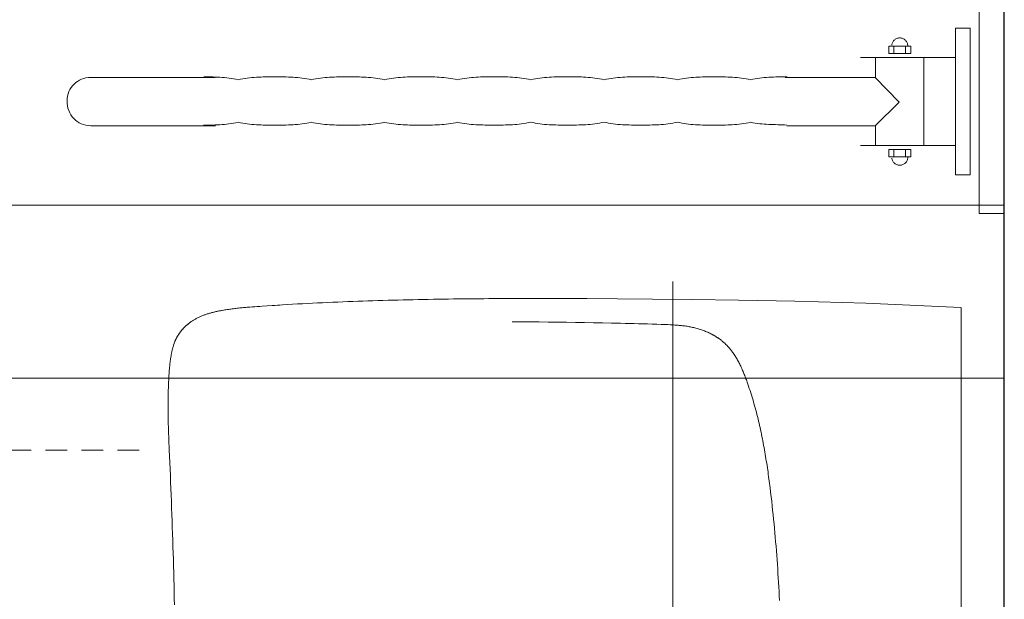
# Model space of a CAD drawing. Header units: millimetres. Extents: x -1893473 to 1546619, y -568027 to 942944.
# Tile 23 of 256: x 151434 to 152117, y -498247 to -497846. Entities that reach past the tile are written whole.
import ezdxf
from ezdxf.enums import TextEntityAlignment as Align

# ---------------------------------------------------------------- set-up
doc = ezdxf.new("R2010")
doc.units = ezdxf.units.MM
doc.header["$LTSCALE"] = 0.2
doc.linetypes.add('216-500', pattern=[2.5, 1.5, -1])
doc.linetypes.add('HIDDEN2', pattern=[4.7625, 3.175, -1.5875])
doc.layers.get('0').update_dxf_attribs({"lineweight": 0})
for name, color, linetype, lineweight in [('!! 0_ Istn-sciany', 7, 'Continuous', 30), ('!! 0_Opis_pom', 9, 'Continuous', 13), ('!! 1_OPIS POM NOWE', 140, 'Continuous', 5), ('!! 2_wypos-sanitarne', 240, 'Continuous', 9), ('P-Opis nadproża', 150, 'Continuous', 9)]:
    doc.layers.add(name, color=color, linetype=linetype, lineweight=lineweight)
doc.layers.add('!! 2_WYBURZENIA DO REMONTU', color=7, linetype='Continuous', lineweight=0, true_color=0x4d4d4d, plot=False)
doc.layers.add('Powierzchnia', color=140, linetype='Continuous', lineweight=5, plot=False)
doc.styles.add('ARIAL', font='tahoma.ttf')

# ---------------------------------------------------------------- blocks, each defined once
blk = doc.blocks.new('umywalka niep')
for p, q in [((-1.75, 33.91), (-1.75, 49.441)), ((0, 49.441), (0, 33.91)), ((-3.378, 36.598), (-3.378, 46.753)), ((-3.378, 46.753), (-2.363, 46.753)), ((-2.363, 46.753), (-2.363, 36.598)), ((-7.736, 45.8), (-7.759, 45.752)), ((-7.708, 45.845), (-7.736, 45.8)), ((-7.677, 45.888), (-7.708, 45.845)), ((-7.641, 45.927), (-7.677, 45.888)), ((-7.602, 45.963), (-7.641, 45.927)), ((-7.559, 45.995), (-7.602, 45.963)), ((-7.514, 46.022), (-7.559, 45.995)), ((-7.465, 46.046), (-7.514, 46.022)), ((-7.415, 46.064), (-7.465, 46.046)), ((-7.362, 46.078), (-7.415, 46.064)), ((-7.307, 46.087), (-7.362, 46.078)), ((-7.25, 46.09), (-7.307, 46.087)), ((-7.194, 46.087), (-7.25, 46.09)), ((-7.139, 46.078), (-7.194, 46.087)), ((-7.087, 46.064), (-7.139, 46.078)), ((-7.036, 46.046), (-7.087, 46.064)), ((-6.988, 46.022), (-7.036, 46.046)), ((-6.942, 45.995), (-6.988, 46.022)), ((-6.899, 45.963), (-6.942, 45.995)), ((-6.86, 45.927), (-6.899, 45.963)), ((-6.824, 45.888), (-6.86, 45.927)), ((-6.793, 45.845), (-6.824, 45.888)), ((-6.765, 45.8), (-6.793, 45.845)), ((-6.741, 45.752), (-6.765, 45.8)), ((-6.489, 45.515), (-8.012, 45.515)), ((-8.012, 45.515), (-8.012, 45.007)), ((-7.792, 45.648), (-7.8, 45.593)), ((-7.778, 45.701), (-7.792, 45.648)), ((-7.759, 45.752), (-7.778, 45.701)), ((-7.651, 45.519), (-7.651, 45.02)), ((-6.849, 45.519), (-6.849, 45.02)), ((-6.723, 45.701), (-6.741, 45.752)), ((-6.709, 45.648), (-6.723, 45.701)), ((-6.701, 45.593), (-6.709, 45.648)), ((-6.698, 45.537), (-6.701, 45.593)), ((-6.698, 45.537), (-6.698, 45.537)), ((-6.489, 45.007), (-6.489, 45.515)), ((-3.384, 44.722), (-9.984, 44.722)), ((-8.935, 44.69), (-8.935, 43.359)), ((-8.012, 45.007), (-6.489, 45.007)), ((-5.584, 44.69), (-5.584, 38.626)), ((-64.408, 42.984), (-64.282, 43.076)), ((-64.282, 43.076), (-64.147, 43.156)), ((-64.147, 43.156), (-64.004, 43.222)), ((-64.004, 43.222), (-63.852, 43.275)), ((-63.852, 43.275), (-63.695, 43.314)), ((-63.695, 43.314), (-63.531, 43.337)), ((-63.531, 43.337), (-54.728, 43.346)), ((-55.367, 43.384), (-55.526, 43.384)), ((-55.207, 43.383), (-55.367, 43.384)), ((-55.048, 43.382), (-55.207, 43.383)), ((-54.889, 43.379), (-55.048, 43.382)), ((-54.73, 43.375), (-54.889, 43.379)), ((-54.57, 43.369), (-54.73, 43.375)), ((-54.411, 43.361), (-54.57, 43.369)), ((-54.252, 43.35), (-54.411, 43.361)), ((-54.093, 43.337), (-54.252, 43.35)), ((-53.933, 43.32), (-54.093, 43.337)), ((-53.774, 43.3), (-53.933, 43.32)), ((-53.615, 43.277), (-53.774, 43.3)), ((-53.456, 43.249), (-53.615, 43.277)), ((-53.297, 43.217), (-53.456, 43.249)), ((-53.138, 43.181), (-53.297, 43.217)), ((-52.979, 43.217), (-53.138, 43.181)), ((-52.821, 43.249), (-52.979, 43.217)), ((-52.663, 43.277), (-52.821, 43.249)), ((-52.505, 43.301), (-52.663, 43.277)), ((-52.346, 43.32), (-52.505, 43.301)), ((-52.188, 43.337), (-52.346, 43.32)), ((-52.03, 43.35), (-52.188, 43.337)), ((-51.872, 43.361), (-52.03, 43.35)), ((-51.713, 43.369), (-51.872, 43.361)), ((-51.555, 43.375), (-51.713, 43.369)), ((-51.397, 43.379), (-51.555, 43.375)), ((-51.239, 43.382), (-51.397, 43.379)), ((-51.081, 43.384), (-51.239, 43.382)), ((-50.922, 43.385), (-51.081, 43.384)), ((-50.764, 43.385), (-50.922, 43.385)), ((-50.606, 43.385), (-50.764, 43.385)), ((-50.447, 43.385), (-50.606, 43.385)), ((-50.289, 43.385), (-50.447, 43.385)), ((-50.13, 43.384), (-50.289, 43.385)), ((-49.971, 43.382), (-50.13, 43.384)), ((-49.812, 43.379), (-49.971, 43.382)), ((-49.654, 43.375), (-49.812, 43.379)), ((-49.495, 43.369), (-49.654, 43.375)), ((-49.336, 43.361), (-49.495, 43.369)), ((-49.177, 43.35), (-49.336, 43.361)), ((-49.019, 43.337), (-49.177, 43.35)), ((-48.86, 43.321), (-49.019, 43.337)), ((-48.702, 43.301), (-48.86, 43.321)), ((-48.543, 43.278), (-48.702, 43.301)), ((-48.384, 43.25), (-48.543, 43.278)), ((-48.226, 43.218), (-48.384, 43.25)), ((-48.067, 43.182), (-48.226, 43.218)), ((-47.908, 43.218), (-48.067, 43.182)), ((-47.749, 43.25), (-47.908, 43.218)), ((-47.59, 43.278), (-47.749, 43.25)), ((-47.432, 43.301), (-47.59, 43.278)), ((-47.273, 43.321), (-47.432, 43.301)), ((-47.114, 43.337), (-47.273, 43.321)), ((-46.956, 43.351), (-47.114, 43.337)), ((-46.797, 43.361), (-46.956, 43.351)), ((-46.638, 43.37), (-46.797, 43.361)), ((-46.48, 43.376), (-46.638, 43.37)), ((-46.321, 43.38), (-46.48, 43.376)), ((-46.162, 43.383), (-46.321, 43.38)), ((-46.003, 43.384), (-46.162, 43.383)), ((-45.845, 43.385), (-46.003, 43.384)), ((-45.686, 43.386), (-45.845, 43.385)), ((-45.528, 43.386), (-45.686, 43.386)), ((-45.369, 43.386), (-45.528, 43.386)), ((-45.21, 43.385), (-45.369, 43.386)), ((-45.051, 43.384), (-45.21, 43.385)), ((-44.893, 43.383), (-45.051, 43.384)), ((-44.734, 43.38), (-44.893, 43.383)), ((-44.575, 43.376), (-44.734, 43.38)), ((-44.417, 43.37), (-44.575, 43.376)), ((-44.258, 43.362), (-44.417, 43.37)), ((-44.099, 43.351), (-44.258, 43.362)), ((-43.94, 43.338), (-44.099, 43.351)), ((-43.782, 43.321), (-43.94, 43.338)), ((-43.623, 43.301), (-43.782, 43.321)), ((-43.464, 43.278), (-43.623, 43.301)), ((-43.306, 43.251), (-43.464, 43.278)), ((-43.147, 43.219), (-43.306, 43.251)), ((-42.988, 43.183), (-43.147, 43.219)), ((-42.83, 43.219), (-42.988, 43.183)), ((-42.672, 43.251), (-42.83, 43.219)), ((-42.514, 43.278), (-42.672, 43.251)), ((-42.356, 43.302), (-42.514, 43.278)), ((-42.197, 43.321), (-42.356, 43.302)), ((-42.039, 43.338), (-42.197, 43.321)), ((-41.881, 43.351), (-42.039, 43.338)), ((-41.723, 43.362), (-41.881, 43.351)), ((-41.564, 43.37), (-41.723, 43.362)), ((-41.406, 43.377), (-41.564, 43.37)), ((-41.248, 43.381), (-41.406, 43.377)), ((-41.09, 43.384), (-41.248, 43.381)), ((-40.932, 43.386), (-41.09, 43.384)), ((-40.773, 43.386), (-40.932, 43.386)), ((-40.615, 43.387), (-40.773, 43.386)), ((-40.457, 43.387), (-40.615, 43.387)), ((-40.299, 43.387), (-40.457, 43.387)), ((-40.14, 43.386), (-40.299, 43.387)), ((-39.982, 43.386), (-40.14, 43.386)), ((-39.824, 43.384), (-39.982, 43.386)), ((-39.665, 43.381), (-39.824, 43.384)), ((-39.507, 43.377), (-39.665, 43.381)), ((-39.348, 43.37), (-39.507, 43.377)), ((-39.19, 43.362), (-39.348, 43.37)), ((-39.032, 43.351), (-39.19, 43.362)), ((-38.873, 43.338), (-39.032, 43.351)), ((-38.715, 43.322), (-38.873, 43.338)), ((-38.557, 43.302), (-38.715, 43.322)), ((-38.398, 43.279), (-38.557, 43.302)), ((-38.24, 43.252), (-38.398, 43.279)), ((-38.082, 43.22), (-38.24, 43.252)), ((-37.924, 43.184), (-38.082, 43.22)), ((-37.764, 43.22), (-37.924, 43.184)), ((-37.604, 43.252), (-37.764, 43.22)), ((-37.445, 43.279), (-37.604, 43.252)), ((-37.285, 43.302), (-37.445, 43.279)), ((-37.126, 43.322), (-37.285, 43.302)), ((-36.966, 43.338), (-37.126, 43.322)), ((-36.807, 43.352), (-36.966, 43.338)), ((-36.647, 43.363), (-36.807, 43.352)), ((-36.487, 43.371), (-36.647, 43.363)), ((-36.328, 43.377), (-36.487, 43.371)), ((-36.168, 43.382), (-36.328, 43.377)), ((-36.009, 43.385), (-36.168, 43.382)), ((-35.849, 43.387), (-36.009, 43.385)), ((-35.69, 43.388), (-35.849, 43.387)), ((-35.53, 43.388), (-35.69, 43.388)), ((-35.371, 43.388), (-35.53, 43.388)), ((-35.213, 43.388), (-35.371, 43.388)), ((-35.056, 43.388), (-35.213, 43.388)), ((-34.898, 43.387), (-35.056, 43.388)), ((-34.74, 43.385), (-34.898, 43.387)), ((-34.583, 43.382), (-34.74, 43.385)), ((-34.425, 43.377), (-34.583, 43.382)), ((-34.267, 43.371), (-34.425, 43.377)), ((-34.109, 43.363), (-34.267, 43.371)), ((-33.952, 43.352), (-34.109, 43.363)), ((-33.794, 43.339), (-33.952, 43.352)), ((-33.637, 43.322), (-33.794, 43.339)), ((-33.479, 43.303), (-33.637, 43.322)), ((-33.321, 43.28), (-33.479, 43.303)), ((-33.163, 43.252), (-33.321, 43.28)), ((-33.006, 43.221), (-33.163, 43.252)), ((-32.848, 43.186), (-33.006, 43.221)), ((-32.687, 43.221), (-32.848, 43.186)), ((-32.526, 43.252), (-32.687, 43.221)), ((-32.366, 43.28), (-32.526, 43.252)), ((-32.205, 43.303), (-32.366, 43.28)), ((-32.045, 43.323), (-32.205, 43.303)), ((-31.884, 43.339), (-32.045, 43.323)), ((-31.723, 43.353), (-31.884, 43.339)), ((-31.562, 43.364), (-31.723, 43.353)), ((-31.402, 43.372), (-31.562, 43.364)), ((-31.241, 43.378), (-31.402, 43.372)), ((-31.08, 43.383), (-31.241, 43.378)), ((-30.919, 43.386), (-31.08, 43.383)), ((-30.759, 43.388), (-30.919, 43.386)), ((-30.598, 43.389), (-30.759, 43.388)), ((-30.437, 43.389), (-30.598, 43.389)), ((-30.276, 43.389), (-30.437, 43.389)), ((-30.119, 43.389), (-30.276, 43.389)), ((-29.962, 43.389), (-30.119, 43.389)), ((-29.805, 43.388), (-29.962, 43.389)), ((-29.648, 43.386), (-29.805, 43.388)), ((-29.491, 43.383), (-29.648, 43.386)), ((-29.334, 43.378), (-29.491, 43.383)), ((-29.178, 43.372), (-29.334, 43.378)), ((-29.021, 43.364), (-29.178, 43.372)), ((-28.864, 43.353), (-29.021, 43.364)), ((-28.706, 43.339), (-28.864, 43.353)), ((-28.549, 43.323), (-28.706, 43.339)), ((-28.391, 43.303), (-28.549, 43.323)), ((-28.233, 43.28), (-28.391, 43.303)), ((-28.074, 43.253), (-28.233, 43.28)), ((-27.914, 43.222), (-28.074, 43.253)), ((-27.754, 43.187), (-27.914, 43.222)), ((-27.596, 43.222), (-27.754, 43.187)), ((-27.437, 43.253), (-27.596, 43.222)), ((-27.278, 43.28), (-27.437, 43.253)), ((-27.119, 43.304), (-27.278, 43.28)), ((-26.96, 43.323), (-27.119, 43.304)), ((-26.801, 43.34), (-26.96, 43.323)), ((-26.642, 43.353), (-26.801, 43.34)), ((-26.483, 43.364), (-26.642, 43.353)), ((-26.325, 43.372), (-26.483, 43.364)), ((-26.166, 43.379), (-26.325, 43.372)), ((-26.007, 43.383), (-26.166, 43.379)), ((-25.848, 43.387), (-26.007, 43.383)), ((-25.69, 43.388), (-25.848, 43.387)), ((-25.531, 43.39), (-25.69, 43.388)), ((-25.371, 43.39), (-25.531, 43.39)), ((-25.212, 43.39), (-25.371, 43.39)), ((-25.053, 43.39), (-25.212, 43.39)), ((-24.894, 43.39), (-25.053, 43.39)), ((-24.734, 43.388), (-24.894, 43.39)), ((-24.575, 43.387), (-24.734, 43.388)), ((-24.415, 43.383), (-24.575, 43.387)), ((-24.256, 43.379), (-24.415, 43.383)), ((-24.096, 43.372), (-24.256, 43.379)), ((-23.937, 43.364), (-24.096, 43.372)), ((-23.778, 43.353), (-23.937, 43.364)), ((-23.618, 43.34), (-23.778, 43.353)), ((-23.459, 43.323), (-23.618, 43.34)), ((-23.299, 43.304), (-23.459, 43.323)), ((-23.14, 43.281), (-23.299, 43.304)), ((-22.98, 43.254), (-23.14, 43.281)), ((-22.821, 43.223), (-22.98, 43.254)), ((-22.661, 43.187), (-22.821, 43.223)), ((-22.506, 43.223), (-22.661, 43.187)), ((-22.35, 43.254), (-22.506, 43.223)), ((-22.194, 43.28), (-22.35, 43.254)), ((-22.037, 43.303), (-22.194, 43.28)), ((-21.879, 43.322), (-22.037, 43.303)), ((-21.721, 43.338), (-21.879, 43.322)), ((-21.562, 43.351), (-21.721, 43.338)), ((-21.404, 43.361), (-21.562, 43.351)), ((-21.246, 43.369), (-21.404, 43.361)), ((-21.087, 43.374), (-21.246, 43.369)), ((-20.929, 43.378), (-21.087, 43.374)), ((-20.771, 43.381), (-20.929, 43.378)), ((-20.614, 43.382), (-20.771, 43.381)), ((-20.458, 43.383), (-20.614, 43.382)), ((-20.302, 43.383), (-20.458, 43.383)), ((-20.147, 43.383), (-20.302, 43.383)), ((-19.988, 43.383), (-20.147, 43.383)), ((-19.827, 43.383), (-19.988, 43.383)), ((-19.666, 43.382), (-19.827, 43.383)), ((-19.505, 43.381), (-19.666, 43.382)), ((-19.343, 43.378), (-19.505, 43.381)), ((-19.181, 43.374), (-19.343, 43.378)), ((-19.02, 43.368), (-19.181, 43.374)), ((-18.858, 43.36), (-19.02, 43.368)), ((-18.697, 43.349), (-18.858, 43.36)), ((-18.538, 43.336), (-18.697, 43.349)), ((-18.379, 43.32), (-18.538, 43.336)), ((-18.221, 43.3), (-18.379, 43.32)), ((-18.065, 43.276), (-18.221, 43.3)), ((-17.91, 43.249), (-18.065, 43.276)), ((-17.757, 43.217), (-17.91, 43.249)), ((-17.606, 43.18), (-17.757, 43.217)), ((-17.449, 43.217), (-17.606, 43.18)), ((-17.291, 43.249), (-17.449, 43.217)), ((-17.133, 43.276), (-17.291, 43.249)), ((-16.974, 43.3), (-17.133, 43.276)), ((-16.815, 43.32), (-16.974, 43.3)), ((-16.656, 43.336), (-16.815, 43.32)), ((-16.496, 43.349), (-16.656, 43.336)), ((-16.336, 43.36), (-16.496, 43.349)), ((-16.176, 43.368), (-16.336, 43.36)), ((-16.015, 43.374), (-16.176, 43.368)), ((-15.855, 43.379), (-16.015, 43.374)), ((-15.695, 43.381), (-15.855, 43.379)), ((-15.535, 43.383), (-15.695, 43.381)), ((-15.374, 43.384), (-15.535, 43.383)), ((-15.215, 43.384), (-15.374, 43.384)), ((-15.055, 43.384), (-15.215, 43.384)), ((-15.192, 43.353), (-8.951, 43.353)), ((-15.055, 43.384), (-15.055, 43.384)), ((-8.951, 43.353), (-7.293, 41.622)), ((-64.933, 42.211), (-64.877, 42.363)), ((-64.877, 42.363), (-64.807, 42.507)), ((-64.807, 42.507), (-64.725, 42.642)), ((-64.725, 42.642), (-64.631, 42.766)), ((-64.631, 42.766), (-64.525, 42.881)), ((-64.525, 42.881), (-64.408, 42.984)), ((-65.01, 41.712), (-65, 41.885)), ((-65.003, 41.537), (-65.01, 41.712)), ((-65, 41.885), (-64.974, 42.052)), ((-64.974, 42.052), (-64.933, 42.211)), ((-64.981, 41.368), (-65.003, 41.537)), ((-64.943, 41.205), (-64.981, 41.368)), ((-64.89, 41.048), (-64.943, 41.205)), ((-64.823, 40.898), (-64.89, 41.048)), ((-7.293, 41.622), (-8.946, 39.995)), ((-64.743, 40.757), (-64.823, 40.898)), ((-64.651, 40.626), (-64.743, 40.757)), ((-64.546, 40.504), (-64.651, 40.626)), ((-64.43, 40.393), (-64.546, 40.504)), ((-64.304, 40.295), (-64.43, 40.393)), ((-64.167, 40.209), (-64.304, 40.295)), ((-64.022, 40.137), (-64.167, 40.209)), ((-63.868, 40.079), (-64.022, 40.137)), ((-63.706, 40.037), (-63.868, 40.079)), ((-63.538, 40.01), (-63.706, 40.037)), ((-63.363, 40.002), (-63.538, 40.01)), ((-63.363, 40.002), (-63.363, 40.002)), ((-54.71, 40.002), (-63.363, 40.002)), ((-55.38, 40.042), (-55.541, 40.042)), ((-55.22, 40.043), (-55.38, 40.042)), ((-55.06, 40.045), (-55.22, 40.043)), ((-54.899, 40.047), (-55.06, 40.045)), ((-54.74, 40.052), (-54.899, 40.047)), ((-54.579, 40.058), (-54.74, 40.052)), ((-54.419, 40.067), (-54.579, 40.058)), ((-54.259, 40.077), (-54.419, 40.067)), ((-54.098, 40.091), (-54.259, 40.077)), ((-53.938, 40.107), (-54.098, 40.091)), ((-53.778, 40.127), (-53.938, 40.107)), ((-53.618, 40.15), (-53.778, 40.127)), ((-53.458, 40.177), (-53.618, 40.15)), ((-53.297, 40.209), (-53.458, 40.177)), ((-53.137, 40.245), (-53.297, 40.209)), ((-52.979, 40.209), (-53.137, 40.245)), ((-52.821, 40.178), (-52.979, 40.209)), ((-52.663, 40.15), (-52.821, 40.178)), ((-52.505, 40.127), (-52.663, 40.15)), ((-52.346, 40.107), (-52.505, 40.127)), ((-52.188, 40.091), (-52.346, 40.107)), ((-52.03, 40.078), (-52.188, 40.091)), ((-51.872, 40.067), (-52.03, 40.078)), ((-51.713, 40.058), (-51.872, 40.067)), ((-51.555, 40.052), (-51.713, 40.058)), ((-51.397, 40.048), (-51.555, 40.052)), ((-51.239, 40.045), (-51.397, 40.048)), ((-51.081, 40.043), (-51.239, 40.045)), ((-50.923, 40.043), (-51.081, 40.043)), ((-50.764, 40.042), (-50.923, 40.043)), ((-50.606, 40.042), (-50.764, 40.042)), ((-50.448, 40.042), (-50.606, 40.042)), ((-50.289, 40.043), (-50.448, 40.042)), ((-50.13, 40.044), (-50.289, 40.043)), ((-49.971, 40.045), (-50.13, 40.044)), ((-49.812, 40.048), (-49.971, 40.045)), ((-49.653, 40.053), (-49.812, 40.048)), ((-49.494, 40.059), (-49.653, 40.053)), ((-49.335, 40.067), (-49.494, 40.059)), ((-49.176, 40.078), (-49.335, 40.067)), ((-49.018, 40.091), (-49.176, 40.078)), ((-48.86, 40.107), (-49.018, 40.091)), ((-48.702, 40.127), (-48.86, 40.107)), ((-48.544, 40.15), (-48.702, 40.127)), ((-48.387, 40.178), (-48.544, 40.15)), ((-48.231, 40.209), (-48.387, 40.178)), ((-48.075, 40.246), (-48.231, 40.209)), ((-47.916, 40.21), (-48.075, 40.246)), ((-47.757, 40.178), (-47.916, 40.21)), ((-47.597, 40.151), (-47.757, 40.178)), ((-47.438, 40.127), (-47.597, 40.151)), ((-47.279, 40.108), (-47.438, 40.127)), ((-47.12, 40.091), (-47.279, 40.108)), ((-46.96, 40.078), (-47.12, 40.091)), ((-46.801, 40.067), (-46.96, 40.078)), ((-46.642, 40.059), (-46.801, 40.067)), ((-46.483, 40.053), (-46.642, 40.059)), ((-46.324, 40.049), (-46.483, 40.053)), ((-46.164, 40.046), (-46.324, 40.049)), ((-46.005, 40.044), (-46.164, 40.046)), ((-45.846, 40.044), (-46.005, 40.044)), ((-45.687, 40.043), (-45.846, 40.044)), ((-45.528, 40.043), (-45.687, 40.043)), ((-45.368, 40.043), (-45.528, 40.043)), ((-45.209, 40.044), (-45.368, 40.043)), ((-45.05, 40.044), (-45.209, 40.044)), ((-44.891, 40.046), (-45.05, 40.044)), ((-44.731, 40.049), (-44.891, 40.046)), ((-44.572, 40.053), (-44.731, 40.049)), ((-44.413, 40.059), (-44.572, 40.053)), ((-44.254, 40.068), (-44.413, 40.059)), ((-44.095, 40.078), (-44.254, 40.068)), ((-43.936, 40.092), (-44.095, 40.078)), ((-43.776, 40.108), (-43.936, 40.092)), ((-43.617, 40.128), (-43.776, 40.108)), ((-43.458, 40.151), (-43.617, 40.128)), ((-43.299, 40.178), (-43.458, 40.151)), ((-43.14, 40.21), (-43.299, 40.178)), ((-42.981, 40.247), (-43.14, 40.21)), ((-42.823, 40.21), (-42.981, 40.247)), ((-42.665, 40.178), (-42.823, 40.21)), ((-42.507, 40.151), (-42.665, 40.178)), ((-42.35, 40.128), (-42.507, 40.151)), ((-42.192, 40.108), (-42.35, 40.128)), ((-42.034, 40.092), (-42.192, 40.108)), ((-41.877, 40.078), (-42.034, 40.092)), ((-41.719, 40.068), (-41.877, 40.078)), ((-41.561, 40.06), (-41.719, 40.068)), ((-41.403, 40.053), (-41.561, 40.06)), ((-41.246, 40.049), (-41.403, 40.053)), ((-41.088, 40.047), (-41.246, 40.049)), ((-40.93, 40.045), (-41.088, 40.047)), ((-40.773, 40.044), (-40.93, 40.045)), ((-40.615, 40.044), (-40.773, 40.044)), ((-40.457, 40.044), (-40.615, 40.044)), ((-40.298, 40.044), (-40.457, 40.044)), ((-40.139, 40.044), (-40.298, 40.044)), ((-39.98, 40.045), (-40.139, 40.044)), ((-39.82, 40.047), (-39.98, 40.045)), ((-39.66, 40.049), (-39.82, 40.047)), ((-39.501, 40.054), (-39.66, 40.049)), ((-39.342, 40.06), (-39.501, 40.054)), ((-39.182, 40.068), (-39.342, 40.06)), ((-39.023, 40.079), (-39.182, 40.068)), ((-38.864, 40.092), (-39.023, 40.079)), ((-38.705, 40.108), (-38.864, 40.092)), ((-38.547, 40.128), (-38.705, 40.108)), ((-38.389, 40.152), (-38.547, 40.128)), ((-38.231, 40.179), (-38.389, 40.152)), ((-38.074, 40.211), (-38.231, 40.179)), ((-37.918, 40.247), (-38.074, 40.211)), ((-37.76, 40.211), (-37.918, 40.247)), ((-37.602, 40.179), (-37.76, 40.211)), ((-37.444, 40.152), (-37.602, 40.179)), ((-37.285, 40.128), (-37.444, 40.152)), ((-37.127, 40.108), (-37.285, 40.128)), ((-36.969, 40.092), (-37.127, 40.108)), ((-36.811, 40.079), (-36.969, 40.092)), ((-36.653, 40.068), (-36.811, 40.079)), ((-36.494, 40.06), (-36.653, 40.068)), ((-36.336, 40.054), (-36.494, 40.06)), ((-36.178, 40.05), (-36.336, 40.054)), ((-36.02, 40.047), (-36.178, 40.05)), ((-35.862, 40.046), (-36.02, 40.047)), ((-35.704, 40.045), (-35.862, 40.046)), ((-35.545, 40.045), (-35.704, 40.045)), ((-35.387, 40.045), (-35.545, 40.045)), ((-35.229, 40.045), (-35.387, 40.045)), ((-35.07, 40.045), (-35.229, 40.045)), ((-34.912, 40.046), (-35.07, 40.045)), ((-34.753, 40.047), (-34.912, 40.046)), ((-34.594, 40.05), (-34.753, 40.047)), ((-34.435, 40.054), (-34.594, 40.05)), ((-34.277, 40.06), (-34.435, 40.054)), ((-34.118, 40.069), (-34.277, 40.06)), ((-33.959, 40.079), (-34.118, 40.069)), ((-33.801, 40.092), (-33.959, 40.079)), ((-33.642, 40.109), (-33.801, 40.092)), ((-33.483, 40.129), (-33.642, 40.109)), ((-33.324, 40.152), (-33.483, 40.129)), ((-33.165, 40.18), (-33.324, 40.152)), ((-33.007, 40.212), (-33.165, 40.18)), ((-32.848, 40.248), (-33.007, 40.212)), ((-32.689, 40.212), (-32.848, 40.248)), ((-32.53, 40.18), (-32.689, 40.212)), ((-32.371, 40.152), (-32.53, 40.18)), ((-32.211, 40.129), (-32.371, 40.152)), ((-32.052, 40.109), (-32.211, 40.129)), ((-31.893, 40.093), (-32.052, 40.109)), ((-31.734, 40.079), (-31.893, 40.093)), ((-31.574, 40.069), (-31.734, 40.079)), ((-31.415, 40.061), (-31.574, 40.069)), ((-31.256, 40.055), (-31.415, 40.061)), ((-31.097, 40.051), (-31.256, 40.055)), ((-30.938, 40.048), (-31.097, 40.051)), ((-30.779, 40.046), (-30.938, 40.048)), ((-30.619, 40.046), (-30.779, 40.046)), ((-30.46, 40.046), (-30.619, 40.046)), ((-30.301, 40.046), (-30.46, 40.046)), ((-30.142, 40.046), (-30.301, 40.046)), ((-29.984, 40.046), (-30.142, 40.046)), ((-29.825, 40.046), (-29.984, 40.046)), ((-29.666, 40.048), (-29.825, 40.046)), ((-29.508, 40.051), (-29.666, 40.048)), ((-29.349, 40.055), (-29.508, 40.051)), ((-29.19, 40.061), (-29.349, 40.055)), ((-29.031, 40.069), (-29.19, 40.061)), ((-28.873, 40.079), (-29.031, 40.069)), ((-28.714, 40.093), (-28.873, 40.079)), ((-28.556, 40.109), (-28.714, 40.093)), ((-28.397, 40.129), (-28.556, 40.109)), ((-28.238, 40.152), (-28.397, 40.129)), ((-28.079, 40.18), (-28.238, 40.152)), ((-27.92, 40.212), (-28.079, 40.18)), ((-27.761, 40.249), (-27.92, 40.212)), ((-27.603, 40.212), (-27.761, 40.249)), ((-27.444, 40.18), (-27.603, 40.212)), ((-27.286, 40.152), (-27.444, 40.18)), ((-27.127, 40.129), (-27.286, 40.152)), ((-26.968, 40.109), (-27.127, 40.129)), ((-26.81, 40.093), (-26.968, 40.109)), ((-26.651, 40.08), (-26.81, 40.093)), ((-26.492, 40.069), (-26.651, 40.08)), ((-26.333, 40.061), (-26.492, 40.069)), ((-26.175, 40.055), (-26.333, 40.061)), ((-26.016, 40.051), (-26.175, 40.055)), ((-25.857, 40.049), (-26.016, 40.051)), ((-25.699, 40.047), (-25.857, 40.049)), ((-25.54, 40.047), (-25.699, 40.047)), ((-25.381, 40.046), (-25.54, 40.047)), ((-25.222, 40.047), (-25.381, 40.046)), ((-25.063, 40.046), (-25.222, 40.047)), ((-24.904, 40.047), (-25.063, 40.046)), ((-24.745, 40.047), (-24.904, 40.047)), ((-24.586, 40.049), (-24.745, 40.047)), ((-24.427, 40.051), (-24.586, 40.049)), ((-24.267, 40.055), (-24.427, 40.051)), ((-24.108, 40.061), (-24.267, 40.055)), ((-23.949, 40.07), (-24.108, 40.061)), ((-23.79, 40.08), (-23.949, 40.07)), ((-23.63, 40.093), (-23.79, 40.08)), ((-23.471, 40.11), (-23.63, 40.093)), ((-23.312, 40.13), (-23.471, 40.11)), ((-23.153, 40.153), (-23.312, 40.13)), ((-22.993, 40.181), (-23.153, 40.153)), ((-22.834, 40.213), (-22.993, 40.181)), ((-22.675, 40.25), (-22.834, 40.213)), ((-22.524, 40.213), (-22.675, 40.25)), ((-22.371, 40.181), (-22.524, 40.213)), ((-22.216, 40.152), (-22.371, 40.181)), ((-22.06, 40.129), (-22.216, 40.152)), ((-21.902, 40.108), (-22.06, 40.129)), ((-21.743, 40.091), (-21.902, 40.108)), ((-21.583, 40.077), (-21.743, 40.091)), ((-21.423, 40.066), (-21.583, 40.077)), ((-21.262, 40.057), (-21.423, 40.066)), ((-21.101, 40.051), (-21.262, 40.057)), ((-20.94, 40.046), (-21.101, 40.051)), ((-20.78, 40.043), (-20.94, 40.046)), ((-20.62, 40.041), (-20.78, 40.043)), ((-20.461, 40.04), (-20.62, 40.041)), ((-20.303, 40.04), (-20.461, 40.04)), ((-20.147, 40.04), (-20.303, 40.04)), ((-19.987, 40.04), (-20.147, 40.04)), ((-19.827, 40.04), (-19.987, 40.04)), ((-19.667, 40.041), (-19.827, 40.04)), ((-19.507, 40.043), (-19.667, 40.041)), ((-19.347, 40.046), (-19.507, 40.043)), ((-19.187, 40.051), (-19.347, 40.046)), ((-19.028, 40.057), (-19.187, 40.051)), ((-18.868, 40.065), (-19.028, 40.057)), ((-18.708, 40.076), (-18.868, 40.065)), ((-18.549, 40.09), (-18.708, 40.076)), ((-18.39, 40.106), (-18.549, 40.09)), ((-18.23, 40.126), (-18.39, 40.106)), ((-18.07, 40.149), (-18.23, 40.126)), ((-17.911, 40.176), (-18.07, 40.149)), ((-17.751, 40.208), (-17.911, 40.176)), ((-17.591, 40.244), (-17.751, 40.208)), ((-17.434, 40.208), (-17.591, 40.244)), ((-17.278, 40.179), (-17.434, 40.208)), ((-17.121, 40.155), (-17.278, 40.179)), ((-16.964, 40.136), (-17.121, 40.155)), ((-16.807, 40.12), (-16.964, 40.136)), ((-16.65, 40.108), (-16.807, 40.12)), ((-16.493, 40.098), (-16.65, 40.108)), ((-16.336, 40.091), (-16.493, 40.098)), ((-16.179, 40.086), (-16.336, 40.091)), ((-16.022, 40.081), (-16.179, 40.086)), ((-15.865, 40.077), (-16.022, 40.081)), ((-15.708, 40.072), (-15.865, 40.077)), ((-15.551, 40.067), (-15.708, 40.072)), ((-15.394, 40.061), (-15.551, 40.067)), ((-15.237, 40.052), (-15.394, 40.061)), ((-15.08, 40.041), (-15.237, 40.052)), ((-8.959, 40), (-15.082, 40)), ((-15.08, 40.041), (-15.08, 40.041)), ((-8.935, 39.987), (-8.935, 38.626)), ((-3.384, 38.629), (-9.984, 38.629)), ((-6.489, 38.341), (-8.012, 38.341)), ((-8.012, 38.341), (-8.012, 37.834)), ((-7.651, 37.829), (-7.651, 38.329)), ((-6.849, 37.829), (-6.849, 38.329)), ((-6.489, 37.834), (-6.489, 38.341)), ((-8.012, 37.834), (-6.489, 37.834)), ((-7.792, 37.7), (-7.8, 37.755)), ((-7.778, 37.647), (-7.792, 37.7)), ((-7.759, 37.596), (-7.778, 37.647)), ((-7.736, 37.548), (-7.759, 37.596)), ((-6.741, 37.596), (-6.765, 37.548)), ((-6.723, 37.647), (-6.741, 37.596)), ((-6.709, 37.7), (-6.723, 37.647)), ((-6.701, 37.755), (-6.709, 37.7)), ((-6.698, 37.811), (-6.701, 37.755)), ((-6.698, 37.811), (-6.698, 37.811)), ((-7.708, 37.503), (-7.736, 37.548)), ((-7.677, 37.46), (-7.708, 37.503)), ((-7.641, 37.421), (-7.677, 37.46)), ((-7.602, 37.385), (-7.641, 37.421)), ((-7.559, 37.353), (-7.602, 37.385)), ((-7.514, 37.326), (-7.559, 37.353)), ((-7.465, 37.302), (-7.514, 37.326)), ((-7.415, 37.284), (-7.465, 37.302)), ((-7.362, 37.27), (-7.415, 37.284)), ((-7.307, 37.262), (-7.362, 37.27)), ((-7.25, 37.259), (-7.307, 37.262)), ((-7.194, 37.262), (-7.25, 37.259)), ((-7.139, 37.27), (-7.194, 37.262)), ((-7.087, 37.284), (-7.139, 37.27)), ((-7.036, 37.302), (-7.087, 37.284)), ((-6.988, 37.326), (-7.036, 37.302)), ((-6.942, 37.353), (-6.988, 37.326)), ((-6.899, 37.385), (-6.942, 37.353)), ((-6.86, 37.421), (-6.899, 37.385)), ((-6.824, 37.46), (-6.86, 37.421)), ((-6.793, 37.503), (-6.824, 37.46)), ((-6.765, 37.548), (-6.793, 37.503)), ((-2.363, 36.598), (-3.378, 36.598)), ((0, 33.91), (-1.75, 33.91))]:
    blk.add_line(p, q)
blk = doc.blocks.new('gvb')
at = {"linetype": '216-500', "ltscale": 5}
blk.add_line((130654.969, 14582.746), (130824.969, 14582.746), dxfattribs=at)
blk = doc.blocks.new('A$Cfa5879fe')
for points in [[(-0.26899, -0.00001), (0.26899, 0.00001)], [(0.269, -0.00004), (0.27186, -0.06611), (0.27328, -0.11533), (0.27406, -0.15427), (0.27451, -0.18652), (0.27479, -0.21408), (0.27496, -0.23818), (0.27507, -0.2596), (0.27514, -0.27891), (0.27515, -0.28918)], [(0.06585, -0.12592), (0.06898, -0.12607), (0.07211, -0.12624), (0.07524, -0.12641), (0.07837, -0.12659), (0.0815, -0.12677), (0.08463, -0.12697), (0.08775, -0.12718), (0.09088, -0.12739), (0.09401, -0.12761), (0.09713, -0.12784), (0.10026, -0.12808), (0.10338, -0.12833), (0.1065, -0.12859), (0.10963, -0.12886), (0.11275, -0.12914), (0.11587, -0.12943), (0.11899, -0.12972), (0.12211, -0.13003), (0.12523, -0.13035), (0.12834, -0.13067), (0.13146, -0.13101), (0.13457, -0.13135), (0.13769, -0.13171), (0.1408, -0.13208), (0.14391, -0.13246), (0.14546, -0.13265), (0.14702, -0.13285), (0.14857, -0.13305), (0.15013, -0.13326), (0.15168, -0.13347), (0.15323, -0.13368), (0.15478, -0.1339), (0.15633, -0.13412), (0.15788, -0.13435), (0.15943, -0.13458), (0.16098, -0.13482), (0.16253, -0.13506), (0.16408, -0.13531), (0.16563, -0.13556), (0.16717, -0.13582), (0.16872, -0.13608), (0.17026, -0.13635), (0.1718, -0.13663), (0.17334, -0.13691), (0.17488, -0.1372), (0.17642, -0.13749), (0.17796, -0.13779), (0.1795, -0.1381), (0.18103, -0.13842), (0.18256, -0.13874), (0.1841, -0.13907), (0.18563, -0.13941), (0.18716, -0.13975), (0.18868, -0.1401), (0.19021, -0.14046), (0.19173, -0.14083), (0.19325, -0.14121), (0.19477, -0.14159), (0.19629, -0.14198), (0.1978, -0.14238), (0.19932, -0.14279), (0.20083, -0.14321), (0.20233, -0.14364), (0.20384, -0.14407), (0.20534, -0.14452), (0.20684, -0.14497), (0.20834, -0.14543), (0.20983, -0.1459), (0.21133, -0.14638), (0.21281, -0.14687), (0.2143, -0.14737), (0.21578, -0.14788), (0.21726, -0.1484), (0.218, -0.14866), (0.21874, -0.14893), (0.21947, -0.1492), (0.2202, -0.14947), (0.22094, -0.14975), (0.22167, -0.15003), (0.2224, -0.15032), (0.22312, -0.15061), (0.22385, -0.15091), (0.22457, -0.15121), (0.22529, -0.15152), (0.22601, -0.15183), (0.22673, -0.15215), (0.22744, -0.15248), (0.22815, -0.15281), (0.22886, -0.15315), (0.22956, -0.1535), (0.23026, -0.15385), (0.23095, -0.15421), (0.23165, -0.15458), (0.23233, -0.15496), (0.23302, -0.15534), (0.23369, -0.15573), (0.23437, -0.15614), (0.23503, -0.15655), (0.23569, -0.15697), (0.23635, -0.1574), (0.237, -0.15784), (0.23764, -0.15829), (0.23827, -0.15875), (0.23859, -0.15898), (0.2389, -0.15922), (0.23921, -0.15946), (0.23952, -0.1597), (0.23983, -0.15995), (0.24013, -0.16019), (0.24043, -0.16044), (0.24073, -0.1607), (0.24103, -0.16095), (0.24132, -0.16121), (0.24162, -0.16147), (0.24191, -0.16173), (0.24219, -0.162), (0.24248, -0.16227), (0.24276, -0.16254), (0.24304, -0.16282), (0.24332, -0.1631), (0.24359, -0.16338), (0.24386, -0.16366), (0.24413, -0.16394), (0.2444, -0.16423), (0.24466, -0.16452), (0.24492, -0.16482), (0.24517, -0.16512), (0.24542, -0.16542), (0.24567, -0.16572), (0.24592, -0.16602), (0.24616, -0.16633), (0.2464, -0.16664), (0.24664, -0.16695), (0.24687, -0.16727), (0.2471, -0.16758), (0.24733, -0.1679), (0.24755, -0.16822), (0.24778, -0.16855), (0.24799, -0.16887), (0.24821, -0.1692), (0.24842, -0.16953), (0.24863, -0.16986), (0.24884, -0.1702), (0.24904, -0.17053), (0.24924, -0.17087), (0.24944, -0.17121), (0.24963, -0.17155), (0.24982, -0.17189), (0.25001, -0.17223), (0.2502, -0.17258), (0.25038, -0.17292), (0.25074, -0.17362), (0.25108, -0.17433), (0.25142, -0.17503), (0.25174, -0.17575), (0.25205, -0.17647), (0.25236, -0.17719), (0.25265, -0.17792), (0.25293, -0.17865), (0.25319, -0.17939), (0.25345, -0.18013), (0.2537, -0.18087), (0.25393, -0.18162), (0.25416, -0.18237), (0.25437, -0.18312), (0.25457, -0.18388), (0.25477, -0.18464), (0.25495, -0.1854), (0.25512, -0.18617), (0.25529, -0.18693), (0.25544, -0.1877), (0.25559, -0.18847), (0.25573, -0.18924), (0.25585, -0.19002), (0.25597, -0.19079), (0.25608, -0.19157), (0.25619, -0.19234), (0.25628, -0.19312), (0.25637, -0.1939), (0.25645, -0.19468), (0.25653, -0.19546), (0.2566, -0.19624), (0.25666, -0.19702), (0.25672, -0.1978), (0.25677, -0.19858), (0.25682, -0.19937), (0.25687, -0.20015), (0.25695, -0.20171), (0.25703, -0.20328), (0.25709, -0.20484), (0.25715, -0.20641), (0.2572, -0.20798), (0.2573, -0.21111), (0.2574, -0.21424), (0.25749, -0.21737), (0.25758, -0.22051), (0.25767, -0.22364), (0.25775, -0.22677), (0.25783, -0.2299), (0.25791, -0.23304), (0.25798, -0.23617), (0.25811, -0.24244), (0.25823, -0.2487), (0.25835, -0.25497), (0.25845, -0.26124), (0.25855, -0.2675), (0.25863, -0.27377), (0.25871, -0.28004), (0.25879, -0.28631), (0.25886, -0.29257), (0.25892, -0.29884), (0.25898, -0.30511), (0.25904, -0.31138)], [(0.27515, -0.28918), (0.27515, -0.29267), (0.27515, -0.29617), (0.27514, -0.29966), (0.27514, -0.30315), (0.27513, -0.30665), (0.27512, -0.31014), (0.27511, -0.31363), (0.27509, -0.31712), (0.27508, -0.32062), (0.27506, -0.32411), (0.27503, -0.3276), (0.27501, -0.3311), (0.27498, -0.33459), (0.27495, -0.33808), (0.27492, -0.34157), (0.27488, -0.34507), (0.27484, -0.34856), (0.2748, -0.35205), (0.27475, -0.35555), (0.2747, -0.35904), (0.27464, -0.36253), (0.27459, -0.36602), (0.27453, -0.36952), (0.27446, -0.37301), (0.27439, -0.3765), (0.27432, -0.37999), (0.27424, -0.38348), (0.27416, -0.38698), (0.27408, -0.39047), (0.27399, -0.39396), (0.2739, -0.39745), (0.2738, -0.40094), (0.27369, -0.40444), (0.27359, -0.40793), (0.27348, -0.41142), (0.27336, -0.41491), (0.27324, -0.4184), (0.27311, -0.42189), (0.27298, -0.42538), (0.27284, -0.42887), (0.2727, -0.43236), (0.27255, -0.43585), (0.27239, -0.43934), (0.27223, -0.44283), (0.27207, -0.44632), (0.2719, -0.44981), (0.27172, -0.4533), (0.27153, -0.45678), (0.27134, -0.46027), (0.27115, -0.46376), (0.27094, -0.46725), (0.27073, -0.47073), (0.27063, -0.47248), (0.27052, -0.47422), (0.2704, -0.47596), (0.27029, -0.4777), (0.27006, -0.48119), (0.26982, -0.48467), (0.2697, -0.48642), (0.26957, -0.48816), (0.26945, -0.4899), (0.26932, -0.49164), (0.26918, -0.49338), (0.26911, -0.49425), (0.26904, -0.49512), (0.26897, -0.49599), (0.26889, -0.49686), (0.26881, -0.49773), (0.26873, -0.4986), (0.26865, -0.49947), (0.26856, -0.50034), (0.26847, -0.50121), (0.26837, -0.50208), (0.26828, -0.50295), (0.26818, -0.50381), (0.26807, -0.50468), (0.26796, -0.50555), (0.26785, -0.50641), (0.26773, -0.50728), (0.2676, -0.50814), (0.26748, -0.50901), (0.26734, -0.50987), (0.2672, -0.51073), (0.26706, -0.51159), (0.26691, -0.51245), (0.26681, -0.513), (0.2667, -0.51356), (0.2666, -0.51411), (0.26649, -0.51466), (0.26638, -0.51521), (0.26626, -0.51575), (0.26615, -0.5163), (0.26603, -0.51685), (0.2659, -0.5174), (0.26577, -0.51794), (0.26564, -0.51849), (0.26551, -0.51903), (0.26537, -0.51957), (0.26522, -0.52012), (0.26508, -0.52066), (0.26492, -0.5212), (0.26477, -0.52173), (0.2646, -0.52227), (0.26443, -0.52281), (0.26426, -0.52334), (0.26408, -0.52387), (0.2639, -0.5244), (0.26371, -0.52493), (0.26351, -0.52545), (0.26331, -0.52597), (0.2631, -0.52649), (0.26288, -0.52701), (0.26266, -0.52753), (0.26243, -0.52804), (0.26219, -0.52855), (0.26195, -0.52905), (0.2617, -0.52955), (0.26144, -0.53005), (0.26118, -0.53055), (0.26091, -0.53104), (0.26063, -0.53153), (0.26034, -0.53201), (0.26005, -0.53249), (0.25975, -0.53297), (0.25944, -0.53344), (0.25913, -0.53391), (0.25881, -0.53437), (0.25848, -0.53483), (0.25815, -0.53528), (0.2578, -0.53572), (0.25763, -0.53594), (0.25745, -0.53616), (0.25728, -0.53638), (0.2571, -0.53659), (0.25692, -0.53681), (0.25673, -0.53702), (0.25655, -0.53723), (0.25636, -0.53744), (0.25617, -0.53765), (0.25598, -0.53786), (0.25579, -0.53806), (0.2556, -0.53826), (0.2554, -0.53846), (0.25521, -0.53866), (0.25501, -0.53886), (0.25481, -0.53906), (0.2546, -0.53925), (0.2544, -0.53944), (0.25419, -0.53964), (0.25399, -0.53982), (0.25378, -0.54001), (0.25357, -0.5402), (0.25336, -0.54038), (0.25314, -0.54056), (0.25293, -0.54074), (0.25271, -0.54092), (0.25249, -0.54109), (0.25227, -0.54127), (0.25205, -0.54144), (0.25182, -0.54161), (0.2516, -0.54177), (0.25137, -0.54194), (0.25114, -0.5421), (0.25091, -0.54226), (0.25068, -0.54242), (0.25045, -0.54258), (0.25021, -0.54273), (0.24998, -0.54288), (0.24974, -0.54303), (0.2495, -0.54318), (0.24926, -0.54333), (0.24902, -0.54347), (0.24878, -0.54361), (0.24853, -0.54375), (0.24829, -0.54388), (0.24804, -0.54402), (0.24779, -0.54415), (0.24754, -0.54428), (0.24729, -0.5444), (0.24704, -0.54453), (0.24679, -0.54465), (0.24654, -0.54477), (0.24628, -0.54488), (0.24602, -0.545), (0.24577, -0.54511), (0.24551, -0.54522), (0.24525, -0.54532), (0.24499, -0.54543), (0.24473, -0.54553), (0.24446, -0.54563), (0.2442, -0.54573), (0.24394, -0.54582), (0.24341, -0.54601), (0.24288, -0.54618), (0.24234, -0.54635), (0.2418, -0.54651), (0.24126, -0.54666), (0.24072, -0.54681), (0.24018, -0.54695), (0.23963, -0.54708), (0.23909, -0.54721), (0.23854, -0.54734), (0.23799, -0.54745), (0.23745, -0.54757), (0.2369, -0.54768), (0.23634, -0.54778), (0.23579, -0.54788), (0.23524, -0.54798), (0.23469, -0.54807), (0.23413, -0.54816), (0.23358, -0.54824), (0.23303, -0.54832), (0.23247, -0.5484), (0.23191, -0.54847), (0.23136, -0.54855), (0.2308, -0.54861), (0.23025, -0.54868), (0.22969, -0.54874), (0.22913, -0.5488), (0.22857, -0.54886), (0.22746, -0.54896), (0.22634, -0.54906), (0.22522, -0.54915), (0.22411, -0.54924), (0.22299, -0.54931), (0.22187, -0.54939), (0.22075, -0.54946), (0.21963, -0.54952), (0.21851, -0.54958), (0.21739, -0.54963), (0.21627, -0.54969), (0.21515, -0.54973), (0.21403, -0.54978), (0.21291, -0.54982), (0.21179, -0.54985), (0.21067, -0.54988), (0.20955, -0.54991), (0.20843, -0.54994), (0.20731, -0.54996), (0.20619, -0.54997), (0.20507, -0.54999), (0.20395, -0.55), (0.20282, -0.55001), (0.2017, -0.55001), (0.20058, -0.55001), (0.19946, -0.55001), (0.19834, -0.55001), (0.19722, -0.55), (0.1961, -0.54999), (0.19498, -0.54998), (0.19386, -0.54996), (0.19274, -0.54994), (0.19049, -0.5499), (0.18825, -0.54985), (0.18601, -0.54979), (0.18377, -0.54973), (0.18153, -0.54966), (0.17929, -0.54958), (0.17705, -0.54949), (0.17481, -0.54941), (0.17257, -0.54932), (0.17033, -0.54922), (0.16585, -0.54903), (0.16137, -0.54883), (0.15689, -0.54863), (0.15241, -0.54843), (0.14793, -0.54824), (0.14345, -0.54806), (0.13897, -0.54788), (0.13449, -0.54771), (0.13001, -0.54754), (0.12553, -0.54737), (0.12105, -0.54721), (0.11657, -0.54706), (0.11208, -0.54691), (0.1076, -0.54676), (0.10312, -0.54662), (0.09864, -0.54649), (0.09416, -0.54636), (0.08967, -0.54624), (0.08519, -0.54612), (0.08071, -0.54601), (0.07623, -0.5459), (0.07174, -0.5458), (0.06726, -0.5457), (0.06278, -0.54561)]]:
    blk.add_lwpolyline(points)
at = {"ltscale": 2}
blk.add_lwpolyline([(0.28695, -0.19999), (-0.29376, -0.19999)], dxfattribs=at)
blk = doc.blocks.new('A$C2EB40A8D')
at = {"layer": '!! 0_ Istn-sciany'}
blk.add_lwpolyline([(-11551.12989, -4492.48603), (-11551.12989, 937.51397)], dxfattribs=at)
at = {"layer": '!! 2_WYBURZENIA DO REMONTU'}
blk.add_lwpolyline([(-13201.12989, -4832.48603), (-12811.12989, -4832.48603), (-12811.12989, -3692.48603), (-11551.12989, -3692.48603), (-11551.12989, -3572.48603), (-12871.12989, -3572.48603), (-12871.12989, -4492.48603), (-13201.12989, -4492.48603)], close=True, dxfattribs=at)
blk.add_lwpolyline([(-13201.12989, -4832.48603), (-12811.12989, -4832.48603), (-12811.12989, -3692.48603), (-11551.12989, -3692.48603), (-11551.12989, -3572.48603), (-12871.12989, -3572.48603), (-12871.12989, -4492.48603), (-13201.12989, -4492.48603)], close=True, dxfattribs=at)
at = {"layer": '!! 2_WYBURZENIA DO REMONTU', "linetype": 'HIDDEN2', "ltscale": 3}
for points in [[(-11551.12989, -3572.48603), (-12871.12989, -3572.48603)], [(-11551.12989, -3692.48603), (-12811.12989, -3692.48603)]]:
    blk.add_lwpolyline(points, dxfattribs=at)
at = {"layer": 'Powierzchnia'}
blk.add_lwpolyline([(-13751.12989, -4492.47941), (-11551.12989, -4492.47941), (-11551.12989, -2307.08795), (-12641.12989, -2307.08795), (-12641.12989, -2122.48623), (-13751.12989, -2122.48623)], close=True, dxfattribs=at)
at = {"layer": '!! 2_wypos-sanitarne', "yscale": 10, "zscale": 10}
for name, p, xscale in [('gvb', (1294398.5558, -149569.93448), -10), ('umywalka niep', (-11551.12998, -3917.50842), 10)]:
    blk.add_blockref(name, p, dxfattribs=dict(at, xscale=xscale))
at = {"layer": '!! 2_wypos-sanitarne', "xscale": -1000, "yscale": 1000, "zscale": 1000, "rotation": 270}
blk.add_blockref('A$Cfa5879fe', (-11581.12989, -3912.41409), dxfattribs=at)
at = {"layer": '!! 0_Opis_pom', "ltscale": 0.7, "style": 'ARIAL'}
for tag, p in [('B1,21', (-891.77727, 31796.97458)), ('A1,16', (-13651.31084, 31587.95236)), ('B1,19', (-5798.61305, 31587.22944)), ('B1/17', (-9701.43347, 31565.05244)), ('1,23', (10805.41388, 31565.05244)), ('1,22', (4526.58954, 31507.65132)), ('A1,1', (-16866.13618, 31459.3792)), ('B1,18', (-7791.62894, 31330.08444)), ('B1,20', (-2961.4347, 31167.05787)), ('A1,6', (-19287.17717, 30923.71998)), ('B1,1', (14135.63445, 30913.92963)), ('B1,3', (17346.74696, 30023.81022)), ('B1,4', (29817.71501, 29157.67457)), ('A1,5', (-23454.5385, 28820.77901)), ('A1,2', (-17502.57721, 28602.57524)), ('B1,2D', (2616.16402, 28559.52261)), ('A1,15', (-13651.31084, 28261.46046)), ('B1,4', (29883.58177, 28158.35876)), ('B1,2B', (18801.54781, 27650.12382)), ('B1,2A', (13086.7373, 27376.04393)), ('A1,3', (-16846.27912, 25980.40356)), ('B1,8', (9089.53994, 25356.27639)), ('B1,6', (31915.87888, 23754.79829)), ('A1,4', (-24010.17576, 23559.17399)), ('B1,14', (-11621.32288, 23261.44183)), ('B1,13', (-3080.55208, 22924.09997)), ('B1,5', (29245.49088, 22896.69268)), ('B1,10', (3982.60923, 22874.21277)), ('B1,9', (5634.43488, 22623.92098)), ('B1,2C', (13327.26639, 22378.5328)), ('B1,7', (16398.41175, 22348.28836)), ('B1,11', (5553.20442, 20939.83877)), ('B1,12', (3693.27174, 20628.72148)), ('C1,3', (5969.08376, 16336.01084)), ('C1,2', (11955.93711, 11671.55655)), ('C1,1', (15659.17205, 11415.94196)), ('C1,4', (5140.00888, 9205.5831)), ('C1,5', (5680.4486, 6154.54995)), ('C1,10', (16327.05085, 6080.66085)), ('C1,9', (16526.57171, 3173.45283)), ('C1,6', (6367.37903, 2771.84181)), ('D0,18', (-1981.87701, -110.73158)), ('D0,7', (-13531.42299, -1159.67649)), ('C1,7', (7275.77161, -1303.00991)), ('D0,17', (2064.87671, -1345.69113)), ('D0,3', (-9324.21674, -1442.63631)), ('D0,6', (-17529.61851, -1957.37463)), ('D0,10', (-21369.4432, -2140.60378)), ('D,09', (-12990.08379, -2746.32902)), ('D0,2', (-5516.19514, -3101.87722)), ('D0,16', (2266.73061, -3284.15369)), ('D0,8', (-14357.79539, -3567.69719)), ('D0,5', (-10461.54478, -3629.26575)), ('D0,4', (-8396.53404, -4353.7937)), ('D0,15', (1974.41895, -5205.84774)), ('D0,1', (-5633.49598, -5662.48534)), ('D0,11', (-23334.09291, -6045.78706)), ('D0,12', (-22436.85763, -9302.9678)), ('D0,13', (-22436.85763, -11581.16526)), ('D0,14', (-13645.94445, -11884.57769))]:
    blk.add_attdef(tag, text='', height=119.68, dxfattribs=at).set_placement(p, align=Align.MIDDLE_CENTER)
at = {"layer": '!! 1_OPIS POM NOWE', "style": 'ARIAL'}
for tag, p in [('C1.7A', (7769.3756, 685.765)), ('C1.7C', (7655.80151, -2045.04756)), ('C1.8B', (10935.93068, -2107.41983)), ('C1.8A', (13897.39715, -2120.69016)), ('C1.7B', (8274.43201, -3270.18959)), ('E1.2', (16701.02923, -5331.07351)), ('E1.5E', (21974.23379, -5463.99012)), ('E1.5D', (24989.27391, -5785.36474)), ('E1.1', (8357.81567, -5851.01076)), ('E1.5C', (25222.53959, -6394.64172)), ('E1.5B', (27694.70831, -7009.86571)), ('E1.6', (5279.46063, -8141.28746)), ('E1.5A', (25547.9555, -8495.18994)), ('E1.5G', (23977.19473, -9792.46695)), ('E1.5F', (22414.7084, -9822.66389)), ('E1,4', (13935.69867, -10458.20073)), ('E1.5L', (28030.8296, -11267.7725)), ('E1.3', (5639.18862, -11994.01941)), ('E1.5H', (23988.49716, -12231.38049)), ('E1.5K', (27714.73934, -12977.98364)), ('E1.5I', (22290.68736, -13989.9049)), ('E1.5J', (27095.71534, -16088.17469))]:
    blk.add_attdef(tag, text='', height=119.68, dxfattribs=at).set_placement(p, align=Align.MIDDLE_CENTER)

msp = doc.modelspace()

# ---------------------------------------------------------------- block references
at = {"layer": 'P-Opis nadproża', "color": 4}
msp.add_blockref('A$C2EB40A8D', (163667.94092, -494401.63474), dxfattribs=at)

doc.saveas('drawing.dxf')
